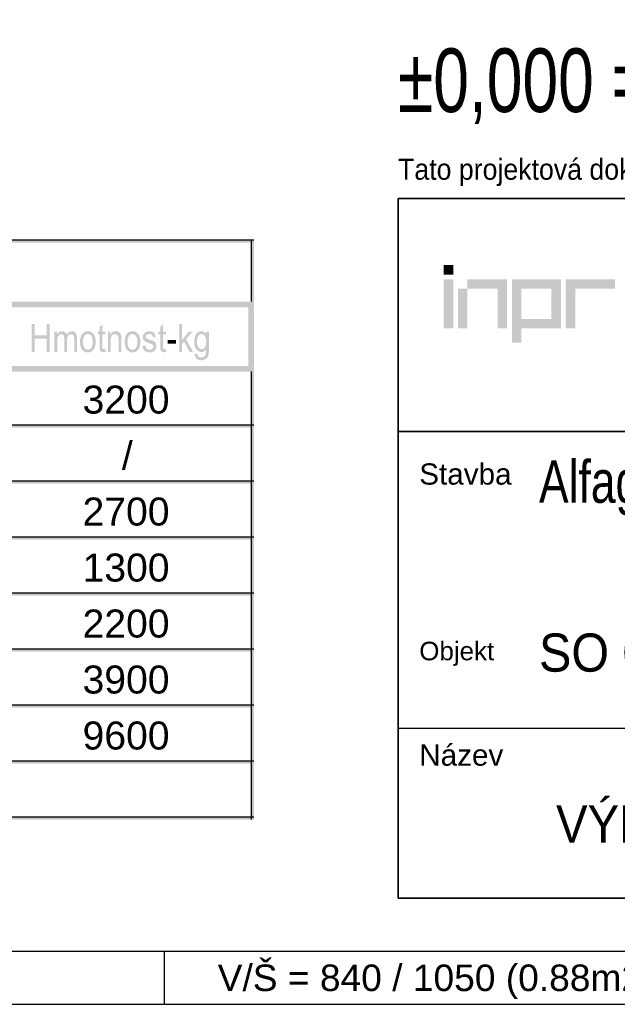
# Model space of a CAD drawing. Header units: millimetres. Extents: x 0 to 78750, y 0 to 63000.
# Tile 17 of 69: x 61975 to 66200, y 0 to 6964. Entities that reach past the tile are written whole.
import ezdxf
from ezdxf.enums import TextEntityAlignment as Align

# ---------------------------------------------------------------- set-up
doc = ezdxf.new("R2010")
doc.units = ezdxf.units.MM
doc.header["$LTSCALE"] = 1000
doc.layers.add('Standard', color=7, linetype='Continuous')
doc.layers.add('Text obecně', color=7, linetype='Continuous')
doc.layers.add('Stěna', color=7, linetype='Continuous', lineweight=35)
doc.styles.add('ARIAL', font='arial.ttf')
doc.styles.add('Bahnschrift SemiLight Condensed', font='txt')

msp = doc.modelspace()

# ---------------------------------------------------------------- hatches: boundary and pattern name
at = {"layer": 'Standard', "linetype": 'Continuous', "lineweight": 25, "true_color": 0x73a6d5, "transparency": 33554687}
msp.add_hatch(color=143, dxfattribs=at).paths.add_polyline_path([(65039.8, 5228.5), (64972.6, 5228.5), (64972.6, 5161.3), (65039.8, 5161.3)])
at = {"layer": 'Standard', "linetype": 'Continuous', "lineweight": 25, "transparency": 33554687}
for points in [[(65039.8, 5127.7), (64972.6, 5127.7), (64972.6, 4780.2), (65039.8, 4780.2)], [(65420.9, 5127.7), (65140.7, 5127.7), (65140.7, 5060.4), (65353.7, 5060.4), (65353.7, 4780.2), (65420.9, 4780.2)], [(66183.2, 5127.7), (65835.7, 5127.7), (65835.7, 4780.2), (65902.9, 4780.2), (65902.9, 5060.4), (66183.2, 5060.4)], [(65140.7, 5060.4), (65073.5, 5060.4), (65073.5, 4780.2), (65140.7, 4780.2)]]:
    msp.add_hatch(color=7, dxfattribs=at).paths.add_polyline_path(points)
h = msp.add_hatch(color=7, dxfattribs=at)
h.paths.add_polyline_path([(65802.1, 5127.7), (65454.6, 5127.7), (65454.6, 4679.3), (65521.8, 4679.3), (65521.8, 4780.2), (65802.1, 4780.2)])
h.paths.add_polyline_path([(65734.8, 5060.4), (65734.8, 4847.4), (65521.8, 4847.4), (65521.8, 5060.4)], flags=16)
at = {"layer": 'Stěna', "linetype": 'Continuous', "lineweight": -3, "true_color": 0xd4d4d4, "transparency": 33554687}
for points in [[(46526.7, 5405.5), (63631.5, 5405.5), (63631.5, 5385.7), (46526.7, 5385.7)], [(63611.6, 5405.5), (63631.5, 5405.5), (63631.5, 4969.9), (63611.6, 4969.9)]]:
    msp.add_hatch(color=254, dxfattribs=at).paths.add_polyline_path(points, flags=16)
at = {"layer": 'Stěna', "linetype": 'Continuous', "lineweight": -3, "transparency": 33554687}
for points in [[(63631.5, 4969.9), (63631.5, 4930.3), (46546.6, 4930.3), (46546.6, 4969.9)], [(63631.5, 4930.3), (63631.5, 4474.9), (63591.8, 4474.9), (63591.8, 4930.3)], [(62059.6, 4613.5), (62059.6, 4811.5), (62081, 4811.5), (62081, 4730.2), (62165.6, 4730.2), (62165.6, 4811.5), (62187, 4811.5), (62187, 4613.5), (62165.6, 4613.5), (62165.6, 4706.8), (62081, 4706.8), (62081, 4613.5)], [(62580.2, 4635.2), (62583, 4613.8), (62580.9, 4613.3), (62579, 4612.9), (62577, 4612.5), (62575.1, 4612.2), (62573.3, 4611.9), (62571.5, 4611.8), (62569.8, 4611.7), (62568.1, 4611.7), (62565.5, 4611.7), (62563.1, 4611.9), (62560.8, 4612.2), (62558.7, 4612.7), (62556.6, 4613.2), (62554.7, 4614), (62552.9, 4614.8), (62551.3, 4615.8), (62549.7, 4616.8), (62548.4, 4618), (62547, 4619.3), (62545.9, 4620.7), (62544.8, 4622.1), (62544, 4623.7), (62543.2, 4625.3), (62542.6, 4627.1), (62542.3, 4627.9), (62542, 4629.1), (62541.7, 4630.2), (62541.5, 4631.5), (62541.3, 4632.9), (62541.1, 4634.4), (62540.9, 4636), (62540.8, 4637.8), (62540.6, 4639.5), (62540.5, 4641.5), (62540.4, 4643.5), (62540.3, 4645.8), (62540.3, 4648), (62540.2, 4650.4), (62540.2, 4652.9), (62540.2, 4655.5), (62540.2, 4738), (62525.7, 4738), (62525.7, 4756.9), (62540.2, 4756.9), (62540.2, 4792.6), (62560.1, 4807.1), (62560.1, 4756.9), (62580.2, 4756.9), (62580.2, 4738), (62560.1, 4738), (62560.1, 4654.2), (62560.1, 4651.2), (62560.2, 4648.9), (62560.3, 4646.5), (62560.5, 4644.6), (62560.7, 4642.7), (62561.1, 4641.4), (62561.4, 4640), (62561.8, 4639.2), (62562.5, 4638), (62563.4, 4637), (62564.3, 4636.1), (62565.5, 4635.5), (62566.7, 4634.9), (62568.2, 4634.6), (62569.7, 4634.3), (62571.4, 4634.3), (62573.1, 4634.3), (62575.3, 4634.5), (62577.5, 4634.8)], [(63009.1, 4635.2), (63011.9, 4613.8), (63009.8, 4613.3), (63007.8, 4612.9), (63005.9, 4612.5), (63004, 4612.2), (63002.2, 4611.9), (63000.4, 4611.8), (62998.6, 4611.7), (62997, 4611.7), (62994.4, 4611.7), (62992, 4611.9), (62989.7, 4612.2), (62987.6, 4612.7), (62985.5, 4613.2), (62983.6, 4614), (62981.8, 4614.8), (62980.2, 4615.8), (62978.6, 4616.8), (62977.2, 4618), (62975.9, 4619.3), (62974.8, 4620.7), (62973.7, 4622.1), (62972.9, 4623.7), (62972, 4625.3), (62971.4, 4627.1), (62971.1, 4627.9), (62970.9, 4629.1), (62970.6, 4630.2), (62970.4, 4631.5), (62970.2, 4632.9), (62970, 4634.4), (62969.8, 4636), (62969.7, 4637.8), (62969.5, 4639.5), (62969.4, 4641.5), (62969.3, 4643.5), (62969.2, 4645.8), (62969.1, 4648), (62969.1, 4650.4), (62969.1, 4652.9), (62969.1, 4655.5), (62969.1, 4738), (62954.5, 4738), (62954.5, 4756.9), (62969.1, 4756.9), (62969.1, 4792.6), (62988.9, 4807.1), (62988.9, 4756.9), (63009.1, 4756.9), (63009.1, 4738), (62988.9, 4738), (62988.9, 4654.2), (62988.9, 4651.2), (62989, 4648.9), (62989.2, 4646.5), (62989.4, 4644.6), (62989.6, 4642.7), (62989.9, 4641.4), (62990.3, 4640), (62990.7, 4639.2), (62991.3, 4638), (62992.3, 4637), (62993.2, 4636.1), (62994.4, 4635.5), (62995.6, 4634.9), (62997.1, 4634.6), (62998.6, 4634.3), (63000.3, 4634.3), (63002, 4634.3), (63004.2, 4634.5), (63006.4, 4634.8)], [(63103.8, 4613.5), (63103.8, 4811.5), (63123.6, 4811.5), (63123.6, 4698.6), (63170.8, 4756.9), (63196.6, 4756.9), (63151.7, 4703.7), (63201.1, 4613.5), (63176.6, 4613.5), (63137.6, 4687), (63123.6, 4670.4), (63123.6, 4613.5)], [(62220.8, 4613.5), (62220.8, 4756.9), (62238.7, 4756.9), (62238.7, 4736.9), (62240.2, 4739.7), (62241.9, 4742.2), (62243.6, 4744.6), (62245.5, 4746.8), (62247.4, 4748.9), (62249.5, 4750.8), (62251.6, 4752.6), (62253.9, 4754.1), (62256.2, 4755.6), (62258.7, 4756.7), (62261.1, 4757.9), (62263.7, 4758.6), (62266.2, 4759.4), (62268.9, 4759.8), (62271.5, 4760.1), (62274.3, 4760.1), (62277.4, 4760.1), (62280.2, 4759.7), (62283.1, 4759.3), (62285.7, 4758.5), (62288.3, 4757.7), (62290.7, 4756.5), (62293.1, 4755.3), (62295.2, 4753.8), (62297.4, 4752.2), (62299.2, 4750.2), (62301.1, 4748.2), (62302.6, 4745.9), (62304.1, 4743.6), (62305.3, 4740.9), (62306.5, 4738.2), (62307.5, 4735.1), (62309.2, 4738.3), (62311.1, 4741), (62313, 4743.7), (62315, 4746.1), (62317.1, 4748.4), (62319.2, 4750.4), (62321.4, 4752.3), (62323.7, 4753.9), (62326, 4755.5), (62328.4, 4756.6), (62330.8, 4757.8), (62333.3, 4758.6), (62335.8, 4759.4), (62338.5, 4759.7), (62341.2, 4760.1), (62343.9, 4760.1), (62346.1, 4760.1), (62348.1, 4760), (62350.1, 4759.8), (62352, 4759.4), (62353.9, 4759.1), (62355.6, 4758.5), (62357.4, 4758), (62359.1, 4757.3), (62360.8, 4756.6), (62362.3, 4755.7), (62363.9, 4754.8), (62365.3, 4753.7), (62366.8, 4752.6), (62368.1, 4751.4), (62369.4, 4750.1), (62370.6, 4748.7), (62371.9, 4747.2), (62372.9, 4745.6), (62374, 4743.9), (62374.9, 4742.1), (62375.8, 4740.2), (62376.6, 4738.1), (62377.4, 4736), (62378, 4733.7), (62378.6, 4731.4), (62379, 4728.9), (62379.5, 4726.4), (62379.8, 4723.7), (62380.1, 4721), (62380.3, 4718), (62380.4, 4715.1), (62380.4, 4711.9), (62380.4, 4613.5), (62360.5, 4613.5), (62360.5, 4703.9), (62360.5, 4707.8), (62360.4, 4711.1), (62360.3, 4714.4), (62360, 4717.1), (62359.7, 4719.8), (62359.3, 4722), (62358.9, 4724.1), (62358.3, 4725.7), (62357.7, 4727.4), (62357, 4728.8), (62356.3, 4730.2), (62355.4, 4731.4), (62354.4, 4732.7), (62353.4, 4733.7), (62352.3, 4734.8), (62351, 4735.7), (62349.8, 4736.6), (62348.4, 4737.2), (62347.1, 4737.9), (62345.7, 4738.3), (62344.3, 4738.8), (62342.8, 4739), (62341.3, 4739.2), (62339.8, 4739.2), (62338.1, 4739.2), (62336.6, 4739), (62335.1, 4738.9), (62333.6, 4738.6), (62332.1, 4738.2), (62330.7, 4737.8), (62329.3, 4737.3), (62328, 4736.6), (62326.7, 4736), (62325.5, 4735.2), (62324.2, 4734.4), (62323.1, 4733.5), (62321.9, 4732.5), (62320.8, 4731.4), (62319.7, 4730.3), (62318.7, 4729), (62317.7, 4727.7), (62316.8, 4726.3), (62315.9, 4724.8), (62315.1, 4723.2), (62314.4, 4721.5), (62313.7, 4719.7), (62313.1, 4717.9), (62312.6, 4715.9), (62312.1, 4713.9), (62311.7, 4711.7), (62311.3, 4709.5), (62311.1, 4707.1), (62310.8, 4704.7), (62310.7, 4702.2), (62310.5, 4699.6), (62310.5, 4696.9), (62310.5, 4613.5), (62290.7, 4613.5), (62290.7, 4706.8), (62290.7, 4709), (62290.6, 4711.1), (62290.5, 4713.1), (62290.3, 4715), (62290.2, 4716.9), (62289.9, 4718.7), (62289.6, 4720.4), (62289.3, 4722), (62289, 4723.5), (62288.5, 4724.9), (62288.1, 4726.3), (62287.6, 4727.6), (62287.1, 4728.8), (62286.5, 4729.9), (62285.9, 4731), (62285.2, 4731.9), (62283.8, 4733.7), (62282.2, 4735.1), (62280.6, 4736.5), (62278.7, 4737.4), (62276.8, 4738.3), (62274.7, 4738.7), (62272.5, 4739.2), (62270.1, 4739.2), (62268.4, 4739.2), (62266.8, 4739), (62265.2, 4738.8), (62263.7, 4738.5), (62262.1, 4738.2), (62260.7, 4737.6), (62259.3, 4737.1), (62257.9, 4736.4), (62256.6, 4735.8), (62255.3, 4734.9), (62254.1, 4734), (62252.9, 4733), (62251.7, 4732), (62250.6, 4730.8), (62249.6, 4729.6), (62248.6, 4728.2), (62247.6, 4726.8), (62246.7, 4725.1), (62245.9, 4723.5), (62245.1, 4721.5), (62244.4, 4719.6), (62243.8, 4717.4), (62243.1, 4715.1), (62242.6, 4712.6), (62242.1, 4710.1), (62241.8, 4707.3), (62241.4, 4704.5), (62241.2, 4701.4), (62240.9, 4698.4), (62240.8, 4695), (62240.7, 4691.6), (62240.7, 4688), (62240.7, 4613.5)], [(62598.9, 4613.5), (62598.9, 4756.9), (62616.9, 4756.9), (62616.9, 4736.6), (62618.6, 4739.6), (62620.4, 4742.2), (62622.2, 4744.7), (62624.1, 4747), (62626.1, 4749.2), (62628.3, 4751), (62630.4, 4752.8), (62632.8, 4754.3), (62635.1, 4755.8), (62637.6, 4756.9), (62640.2, 4757.9), (62642.8, 4758.7), (62645.5, 4759.4), (62648.4, 4759.8), (62651.3, 4760.1), (62654.3, 4760.1), (62656.6, 4760.1), (62658.9, 4759.9), (62661.2, 4759.7), (62663.4, 4759.2), (62665.6, 4758.7), (62667.6, 4758.1), (62669.7, 4757.4), (62671.7, 4756.4), (62673.8, 4755.5), (62675.6, 4754.4), (62677.4, 4753.4), (62679, 4752.1), (62680.6, 4750.9), (62682, 4749.6), (62683.5, 4748.2), (62684.7, 4746.7), (62685.9, 4745.2), (62687, 4743.5), (62688.1, 4741.8), (62689, 4739.8), (62689.9, 4737.9), (62690.7, 4735.7), (62691.4, 4733.5), (62692, 4731.1), (62692.3, 4729.9), (62692.6, 4728.6), (62692.9, 4727.2), (62693.1, 4725.7), (62693.3, 4724.2), (62693.5, 4722.5), (62693.7, 4720.8), (62693.9, 4719), (62694, 4717.1), (62694.1, 4715.1), (62694.2, 4713.1), (62694.3, 4711), (62694.4, 4708.8), (62694.4, 4706.5), (62694.5, 4704.2), (62694.5, 4701.7), (62694.5, 4613.5), (62674.6, 4613.5), (62674.6, 4700.8), (62674.6, 4704.8), (62674.4, 4708.2), (62674.2, 4711.6), (62673.9, 4714.5), (62673.6, 4717.4), (62673.1, 4719.7), (62672.6, 4722.1), (62671.9, 4723.9), (62671.2, 4725.7), (62670.3, 4727.4), (62669.5, 4729), (62668.4, 4730.4), (62667.4, 4731.8), (62666.1, 4733), (62664.9, 4734.2), (62663.4, 4735.2), (62662, 4736.2), (62660.4, 4737), (62658.9, 4737.7), (62657.2, 4738.2), (62655.6, 4738.7), (62653.8, 4738.9), (62652, 4739.2), (62650.1, 4739.2), (62648.3, 4739.2), (62646.6, 4739), (62644.9, 4738.9), (62643.3, 4738.5), (62641.7, 4738.2), (62640.2, 4737.7), (62638.7, 4737.2), (62637.3, 4736.5), (62635.8, 4735.9), (62634.5, 4735), (62633.2, 4734.2), (62631.9, 4733.2), (62630.7, 4732.2), (62629.5, 4731), (62628.4, 4729.8), (62627.3, 4728.5), (62626.2, 4727.2), (62625.3, 4725.6), (62624.4, 4724), (62623.6, 4722.2), (62622.8, 4720.4), (62622.1, 4718.4), (62621.4, 4716.3), (62620.9, 4714), (62620.4, 4711.7), (62620, 4709.2), (62619.6, 4706.7), (62619.3, 4703.9), (62619, 4701.1), (62618.9, 4698.1), (62618.8, 4695.1), (62618.8, 4691.9), (62618.8, 4613.5)], [(62843.5, 4656.3), (62863.4, 4660.1), (62863.6, 4658.2), (62863.9, 4656.5), (62864.3, 4654.7), (62864.7, 4653), (62865.1, 4651.4), (62865.6, 4649.9), (62866.1, 4648.3), (62866.7, 4646.9), (62867.3, 4645.5), (62868, 4644.2), (62868.7, 4642.9), (62869.4, 4641.8), (62870.2, 4640.6), (62871.1, 4639.5), (62872, 4638.5), (62873, 4637.6), (62874.9, 4635.7), (62877.2, 4634.3), (62879.5, 4632.9), (62882.1, 4632), (62884.6, 4631.1), (62887.6, 4630.6), (62890.5, 4630.2), (62893.7, 4630.2), (62896.9, 4630.2), (62899.8, 4630.6), (62902.7, 4631), (62905.2, 4631.8), (62907.7, 4632.6), (62909.8, 4633.8), (62911.9, 4635), (62913.7, 4636.6), (62915.4, 4638.2), (62916.8, 4640), (62918.1, 4641.8), (62919, 4643.9), (62919.9, 4645.9), (62920.3, 4648.1), (62920.7, 4650.4), (62920.7, 4652.9), (62920.7, 4655), (62920.4, 4656.9), (62920, 4658.8), (62919.2, 4660.4), (62918.5, 4662.1), (62917.3, 4663.5), (62916.2, 4664.9), (62914.7, 4666.1), (62914.2, 4666.5), (62913.5, 4666.9), (62912.8, 4667.3), (62911.9, 4667.8), (62911, 4668.3), (62909.9, 4668.7), (62908.8, 4669.2), (62907.5, 4669.7), (62906.3, 4670.2), (62904.8, 4670.8), (62903.4, 4671.3), (62901.7, 4671.9), (62900.1, 4672.4), (62898.3, 4673), (62896.4, 4673.6), (62894.4, 4674.2), (62891.5, 4675.1), (62888.9, 4675.9), (62886.2, 4676.8), (62883.8, 4677.6), (62881.4, 4678.5), (62879.2, 4679.3), (62877, 4680), (62875.1, 4680.8), (62873.1, 4681.6), (62871.4, 4682.3), (62869.7, 4683), (62868.3, 4683.7), (62866.8, 4684.4), (62865.6, 4685.1), (62864.4, 4685.7), (62863.4, 4686.3), (62861.4, 4687.6), (62859.7, 4689.1), (62857.9, 4690.5), (62856.4, 4692.2), (62854.9, 4693.9), (62853.6, 4695.7), (62852.3, 4697.6), (62851.2, 4699.7), (62850.1, 4701.8), (62849.3, 4704.1), (62848.5, 4706.3), (62848, 4708.7), (62847.4, 4711.1), (62847.2, 4713.6), (62846.9, 4716.1), (62846.9, 4718.8), (62846.9, 4721.1), (62847.1, 4723.3), (62847.3, 4725.5), (62847.6, 4727.5), (62848, 4729.6), (62848.6, 4731.6), (62849.1, 4733.6), (62849.8, 4735.4), (62850.6, 4737.3), (62851.5, 4739.1), (62852.4, 4740.8), (62853.5, 4742.5), (62854.6, 4744.1), (62855.9, 4745.7), (62857.2, 4747.2), (62858.7, 4748.6), (62860.1, 4750.1), (62861.7, 4751.3), (62863.4, 4752.6), (62865.1, 4753.7), (62866.9, 4754.8), (62868.8, 4755.6), (62870.6, 4756.5), (62872.7, 4757.3), (62874.7, 4758), (62876.9, 4758.5), (62879.1, 4759.1), (62881.4, 4759.4), (62883.7, 4759.8), (62886.2, 4760), (62888.6, 4760.1), (62891.2, 4760.1), (62894.5, 4760.1), (62897.6, 4759.8), (62900.7, 4759.5), (62903.6, 4759), (62906.4, 4758.4), (62909.1, 4757.5), (62911.8, 4756.6), (62914.3, 4755.4), (62916.8, 4754.2), (62919, 4752.9), (62921.2, 4751.5), (62923.1, 4749.9), (62925, 4748.3), (62926.6, 4746.5), (62928.2, 4744.7), (62929.5, 4742.7), (62930.8, 4740.7), (62931.9, 4738.3), (62933, 4735.9), (62934, 4733.1), (62934.9, 4730.2), (62935.6, 4726.9), (62936.3, 4723.6), (62936.8, 4719.9), (62917.4, 4716.7), (62917, 4719.6), (62916.4, 4722.2), (62915.7, 4724.8), (62914.8, 4727), (62913.8, 4729.1), (62912.5, 4731), (62911.2, 4732.8), (62909.6, 4734.3), (62908, 4735.7), (62906.1, 4736.8), (62904.2, 4737.9), (62902, 4738.7), (62899.7, 4739.4), (62897.2, 4739.7), (62894.6, 4740.1), (62891.8, 4740.1), (62888.5, 4740.1), (62885.7, 4739.8), (62882.8, 4739.5), (62880.4, 4738.8), (62878, 4738.2), (62876, 4737.2), (62874, 4736.2), (62872.4, 4734.9), (62870.8, 4733.6), (62869.6, 4732.2), (62868.4, 4730.7), (62867.6, 4729), (62866.8, 4727.4), (62866.4, 4725.5), (62866, 4723.7), (62866, 4721.6), (62866, 4719.7), (62866.4, 4717.9), (62866.8, 4716.1), (62867.5, 4714.5), (62868.3, 4713), (62869.4, 4711.6), (62870.6, 4710.3), (62872.1, 4709.1), (62872.6, 4708.8), (62873.2, 4708.4), (62873.9, 4708), (62874.8, 4707.6), (62875.7, 4707.1), (62876.9, 4706.6), (62878, 4706.1), (62879.4, 4705.6), (62880.7, 4705.1), (62882.3, 4704.5), (62883.9, 4703.9), (62885.7, 4703.3), (62887.5, 4702.6), (62889.5, 4701.9), (62891.5, 4701.2), (62893.8, 4700.5), (62896.9, 4699.5), (62899.7, 4698.6), (62902.5, 4697.7), (62905.1, 4696.8), (62907.6, 4695.9), (62909.9, 4695.1), (62912.2, 4694.3), (62914.2, 4693.5), (62916.2, 4692.7), (62917.9, 4692), (62919.7, 4691.3), (62921.1, 4690.6), (62922.6, 4689.9), (62923.8, 4689.3), (62924.9, 4688.7), (62925.9, 4688.1), (62927.7, 4686.9), (62929.3, 4685.5), (62930.9, 4684.1), (62932.3, 4682.6), (62933.8, 4681), (62935, 4679.2), (62936.2, 4677.4), (62937.2, 4675.3), (62938.2, 4673.3), (62939, 4671.1), (62939.7, 4668.9), (62940.2, 4666.5), (62940.7, 4664.1), (62941, 4661.5), (62941.2, 4659), (62941.2, 4656.2), (62941.2, 4653.6), (62941, 4651.2), (62940.8, 4648.7), (62940.4, 4646.4), (62940, 4644.1), (62939.4, 4641.9), (62938.8, 4639.6), (62938, 4637.6), (62937.2, 4635.5), (62936.1, 4633.5), (62935.1, 4631.6), (62933.9, 4629.7), (62932.7, 4627.9), (62931.3, 4626.2), (62929.8, 4624.5), (62928.2, 4622.9), (62926.6, 4621.3), (62924.8, 4619.9), (62923, 4618.5), (62921.1, 4617.3), (62919.1, 4616.1), (62917.1, 4615.1), (62915, 4614.1), (62912.8, 4613.3), (62910.5, 4612.5), (62908.2, 4611.9), (62905.8, 4611.3), (62903.3, 4610.9), (62900.8, 4610.5), (62898.1, 4610.3), (62895.4, 4610.2), (62892.6, 4610.2), (62889.9, 4610.2), (62887.4, 4610.3), (62884.9, 4610.5), (62882.6, 4610.9), (62880.2, 4611.2), (62878, 4611.8), (62875.7, 4612.3), (62873.7, 4613), (62871.6, 4613.8), (62869.6, 4614.7), (62867.7, 4615.6), (62865.9, 4616.6), (62864.1, 4617.7), (62862.4, 4619), (62860.7, 4620.2), (62859.2, 4621.7), (62857.6, 4623.1), (62856.2, 4624.8), (62854.9, 4626.4), (62853.6, 4628.2), (62852.3, 4630), (62851.2, 4632), (62850.1, 4634), (62849.1, 4636.1), (62848.2, 4638.3), (62847.3, 4640.6), (62846.5, 4643), (62845.8, 4645.5), (62845.1, 4648), (62844.5, 4650.7), (62844, 4653.4)], [(63020.3, 4673), (63020.3, 4697.5), (63081.4, 4697.5), (63081.4, 4673)], [(63631.5, 4514.5), (63631.5, 4474.9), (46546.6, 4474.9), (46546.6, 4514.5)], [(63631.5, 4474.9), (63631.5, 1306.9), (63611.6, 1306.9), (63611.6, 4474.9)], [(63631.5, 4098.7), (63631.5, 4078.9), (46546.6, 4078.9), (46546.6, 4098.7)], [(63631.5, 3702.7), (63631.5, 3682.9), (46546.6, 3682.9), (46546.6, 3702.7)], [(63631.5, 3306.7), (63631.5, 3286.9), (46546.6, 3286.9), (46546.6, 3306.7)], [(63631.5, 2910.7), (63631.5, 2890.9), (46546.6, 2890.9), (46546.6, 2910.7)], [(63631.5, 2514.7), (63631.5, 2494.9), (46546.6, 2494.9), (46546.6, 2514.7)], [(63631.5, 2118.7), (63631.5, 2098.9), (46546.6, 2098.9), (46546.6, 2118.7)], [(63631.5, 1722.7), (63631.5, 1702.9), (46546.6, 1702.9), (46546.6, 1722.7)], [(63631.5, 1326.7), (63631.5, 1306.9), (46546.6, 1306.9), (46546.6, 1326.7)]]:
    msp.add_hatch(color=7, dxfattribs=at).paths.add_polyline_path(points, flags=16)
h = msp.add_hatch(color=7, dxfattribs=at)
h.paths.add_polyline_path([(62402.1, 4685.1), (62402.1, 4689.8), (62402.4, 4694.2), (62402.6, 4698.5), (62403.1, 4702.6), (62403.6, 4706.7), (62404.3, 4710.5), (62405.1, 4714.2), (62406, 4717.7), (62407, 4721.3), (62408.2, 4724.5), (62409.4, 4727.7), (62410.9, 4730.6), (62412.4, 4733.6), (62414.1, 4736.2), (62415.8, 4738.9), (62417.7, 4741.2), (62419.7, 4743.6), (62421.8, 4745.7), (62423.8, 4747.7), (62426.1, 4749.5), (62428.3, 4751.3), (62430.6, 4752.7), (62432.9, 4754.2), (62435.4, 4755.4), (62437.9, 4756.6), (62440.5, 4757.5), (62443.1, 4758.4), (62445.8, 4759), (62448.5, 4759.5), (62451.4, 4759.8), (62454.3, 4760.1), (62457.2, 4760.1), (62460.2, 4760.1), (62463, 4759.8), (62465.8, 4759.5), (62468.5, 4759), (62471.2, 4758.4), (62473.8, 4757.5), (62476.4, 4756.6), (62478.8, 4755.4), (62481.3, 4754.2), (62483.6, 4752.7), (62486, 4751.3), (62488.2, 4749.5), (62490.4, 4747.7), (62492.5, 4745.7), (62494.6, 4743.6), (62496.6, 4741.2), (62498.5, 4738.9), (62500.3, 4736.2), (62502, 4733.6), (62503.5, 4730.7), (62505, 4727.8), (62506.2, 4724.7), (62507.4, 4721.5), (62508.4, 4718.1), (62509.4, 4714.7), (62510.1, 4711), (62510.9, 4707.4), (62511.4, 4703.4), (62511.9, 4699.5), (62512.1, 4695.3), (62512.4, 4691.1), (62512.4, 4686.6), (62512.4, 4681.8), (62512.1, 4677.3), (62511.9, 4672.8), (62511.4, 4668.5), (62510.9, 4664.3), (62510.2, 4660.4), (62509.5, 4656.5), (62508.5, 4652.9), (62507.5, 4649.3), (62506.3, 4646), (62505.1, 4642.7), (62503.6, 4639.8), (62502.2, 4636.8), (62500.5, 4634.1), (62498.8, 4631.4), (62496.8, 4629.1), (62494.9, 4626.7), (62492.8, 4624.6), (62490.7, 4622.6), (62488.5, 4620.8), (62486.3, 4619), (62484, 4617.5), (62481.6, 4616.1), (62479.2, 4614.9), (62476.7, 4613.7), (62474.1, 4612.8), (62471.5, 4611.9), (62468.7, 4611.3), (62466, 4610.7), (62463.1, 4610.4), (62460.3, 4610.2), (62457.2, 4610.2), (62454.3, 4610.2), (62451.5, 4610.4), (62448.6, 4610.7), (62445.9, 4611.3), (62443.2, 4611.9), (62440.6, 4612.8), (62438, 4613.7), (62435.6, 4614.9), (62433.1, 4616.1), (62430.8, 4617.6), (62428.4, 4619.1), (62426.2, 4620.8), (62424, 4622.6), (62421.9, 4624.7), (62419.8, 4626.8), (62417.9, 4629.1), (62415.9, 4631.5), (62414.2, 4634.2), (62412.5, 4636.8), (62411, 4639.8), (62409.5, 4642.7), (62408.3, 4645.9), (62407, 4649.1), (62406.1, 4652.6), (62405.1, 4656.1), (62404.3, 4659.9), (62403.6, 4663.7), (62403.1, 4667.8), (62402.6, 4671.8), (62402.4, 4676.2), (62402.1, 4680.5)], flags=16)
h.paths.add_polyline_path([(62422.6, 4685.2), (62422.6, 4681.7), (62422.8, 4678.5), (62422.9, 4675.2), (62423.2, 4672.2), (62423.6, 4669.1), (62424, 4666.3), (62424.5, 4663.5), (62425.1, 4660.9), (62425.8, 4658.3), (62426.6, 4656), (62427.4, 4653.6), (62428.3, 4651.5), (62429.2, 4649.3), (62430.4, 4647.4), (62431.5, 4645.5), (62432.7, 4643.8), (62434, 4642.1), (62435.3, 4640.6), (62436.7, 4639.1), (62438.1, 4637.8), (62439.5, 4636.6), (62441, 4635.5), (62442.5, 4634.4), (62444, 4633.6), (62445.6, 4632.7), (62447.2, 4632.1), (62448.9, 4631.5), (62450.6, 4631), (62452.3, 4630.6), (62454.1, 4630.4), (62455.9, 4630.2), (62457.8, 4630.2), (62459.5, 4630.2), (62461.2, 4630.4), (62462.9, 4630.6), (62464.5, 4631), (62466.2, 4631.5), (62467.7, 4632.1), (62469.3, 4632.8), (62470.8, 4633.6), (62472.3, 4634.5), (62473.7, 4635.5), (62475.2, 4636.6), (62476.6, 4637.9), (62477.9, 4639.2), (62479.3, 4640.7), (62480.6, 4642.2), (62481.8, 4643.9), (62483.1, 4645.6), (62484.2, 4647.6), (62485.3, 4649.5), (62486.2, 4651.6), (62487.2, 4653.8), (62488, 4656.1), (62488.7, 4658.5), (62489.4, 4661.1), (62490, 4663.7), (62490.5, 4666.5), (62490.9, 4669.3), (62491.2, 4672.3), (62491.6, 4675.3), (62491.7, 4678.5), (62491.9, 4681.8), (62491.9, 4685.2), (62491.9, 4688.7), (62491.7, 4691.9), (62491.6, 4695.2), (62491.2, 4698.2), (62490.9, 4701.2), (62490.5, 4704), (62490, 4706.8), (62489.3, 4709.4), (62488.7, 4712), (62487.9, 4714.3), (62487.1, 4716.7), (62486.2, 4718.8), (62485.2, 4721), (62484.1, 4722.9), (62483, 4724.8), (62481.8, 4726.5), (62480.5, 4728.2), (62479.2, 4729.7), (62477.8, 4731.2), (62476.4, 4732.5), (62475, 4733.7), (62473.5, 4734.8), (62472, 4735.9), (62470.4, 4736.7), (62468.9, 4737.6), (62467.2, 4738.2), (62465.6, 4738.8), (62463.9, 4739.3), (62462.2, 4739.7), (62460.4, 4739.9), (62458.6, 4740.1), (62456.7, 4740.1), (62454.9, 4740.1), (62453.2, 4739.9), (62451.5, 4739.7), (62449.9, 4739.3), (62448.3, 4738.8), (62446.7, 4738.2), (62445.1, 4737.6), (62443.6, 4736.7), (62442.1, 4735.8), (62440.7, 4734.8), (62439.2, 4733.7), (62437.8, 4732.4), (62436.5, 4731.1), (62435.1, 4729.7), (62433.8, 4728.2), (62432.6, 4726.5), (62431.3, 4724.7), (62430.2, 4722.8), (62429.2, 4720.9), (62428.2, 4718.8), (62427.3, 4716.6), (62426.5, 4714.3), (62425.7, 4711.9), (62425.1, 4709.3), (62424.5, 4706.7), (62424, 4703.9), (62423.5, 4701.1), (62423.2, 4698.1), (62422.9, 4695.1), (62422.8, 4691.9), (62422.6, 4688.7)])
h = msp.add_hatch(color=7, dxfattribs=at)
h.paths.add_polyline_path([(62717.6, 4685.1), (62717.6, 4689.8), (62717.8, 4694.2), (62718, 4698.5), (62718.5, 4702.6), (62719, 4706.7), (62719.7, 4710.5), (62720.5, 4714.2), (62721.4, 4717.7), (62722.4, 4721.3), (62723.6, 4724.5), (62724.9, 4727.7), (62726.3, 4730.6), (62727.8, 4733.6), (62729.5, 4736.2), (62731.2, 4738.9), (62733.2, 4741.2), (62735.1, 4743.6), (62737.2, 4745.7), (62739.3, 4747.7), (62741.5, 4749.5), (62743.7, 4751.3), (62746, 4752.7), (62748.4, 4754.2), (62750.8, 4755.4), (62753.3, 4756.6), (62755.9, 4757.5), (62758.5, 4758.4), (62761.2, 4759), (62764, 4759.5), (62766.8, 4759.8), (62769.7, 4760.1), (62772.7, 4760.1), (62775.6, 4760.1), (62778.4, 4759.8), (62781.2, 4759.5), (62783.9, 4759), (62786.6, 4758.4), (62789.2, 4757.5), (62791.8, 4756.6), (62794.2, 4755.4), (62796.7, 4754.2), (62799, 4752.7), (62801.4, 4751.3), (62803.6, 4749.5), (62805.8, 4747.7), (62807.9, 4745.7), (62810, 4743.6), (62812, 4741.2), (62814, 4738.9), (62815.7, 4736.2), (62817.4, 4733.6), (62818.9, 4730.7), (62820.4, 4727.8), (62821.6, 4724.7), (62822.8, 4721.5), (62823.8, 4718.1), (62824.8, 4714.7), (62825.6, 4711), (62826.3, 4707.4), (62826.8, 4703.4), (62827.3, 4699.5), (62827.5, 4695.3), (62827.8, 4691.1), (62827.8, 4686.6), (62827.8, 4681.8), (62827.5, 4677.3), (62827.3, 4672.8), (62826.8, 4668.5), (62826.3, 4664.3), (62825.6, 4660.4), (62824.9, 4656.5), (62823.9, 4652.9), (62822.9, 4649.3), (62821.7, 4646), (62820.5, 4642.7), (62819.1, 4639.8), (62817.6, 4636.8), (62815.9, 4634.1), (62814.2, 4631.4), (62812.2, 4629.1), (62810.3, 4626.7), (62808.2, 4624.6), (62806.2, 4622.6), (62803.9, 4620.8), (62801.7, 4619), (62799.4, 4617.5), (62797.1, 4616.1), (62794.6, 4614.9), (62792.1, 4613.7), (62789.5, 4612.8), (62786.9, 4611.9), (62784.2, 4611.3), (62781.4, 4610.7), (62778.5, 4610.4), (62775.7, 4610.2), (62772.7, 4610.2), (62769.7, 4610.2), (62766.9, 4610.4), (62764, 4610.7), (62761.3, 4611.3), (62758.6, 4611.9), (62756, 4612.8), (62753.5, 4613.7), (62751, 4614.9), (62748.5, 4616.1), (62746.2, 4617.6), (62743.9, 4619.1), (62741.7, 4620.8), (62739.4, 4622.6), (62737.3, 4624.7), (62735.3, 4626.8), (62733.3, 4629.1), (62731.3, 4631.5), (62729.6, 4634.2), (62727.9, 4636.8), (62726.4, 4639.8), (62724.9, 4642.7), (62723.7, 4645.9), (62722.5, 4649.1), (62721.5, 4652.6), (62720.5, 4656.1), (62719.8, 4659.9), (62719, 4663.7), (62718.5, 4667.8), (62718, 4671.8), (62717.8, 4676.2), (62717.6, 4680.5)], flags=16)
h.paths.add_polyline_path([(62738, 4685.2), (62738, 4681.7), (62738.2, 4678.5), (62738.4, 4675.2), (62738.7, 4672.2), (62739, 4669.1), (62739.5, 4666.3), (62739.9, 4663.5), (62740.6, 4660.9), (62741.2, 4658.3), (62742, 4656), (62742.8, 4653.6), (62743.7, 4651.5), (62744.7, 4649.3), (62745.8, 4647.4), (62746.9, 4645.5), (62748.1, 4643.8), (62749.4, 4642.1), (62750.7, 4640.6), (62752.1, 4639.1), (62753.5, 4637.8), (62754.9, 4636.6), (62756.4, 4635.5), (62757.9, 4634.4), (62759.5, 4633.6), (62761, 4632.7), (62762.7, 4632.1), (62764.3, 4631.5), (62766, 4631), (62767.7, 4630.6), (62769.5, 4630.4), (62771.3, 4630.2), (62773.2, 4630.2), (62775, 4630.2), (62776.7, 4630.4), (62778.3, 4630.6), (62780, 4631), (62781.6, 4631.5), (62783.2, 4632.1), (62784.7, 4632.8), (62786.2, 4633.6), (62787.7, 4634.5), (62789.2, 4635.5), (62790.6, 4636.6), (62792, 4637.9), (62793.4, 4639.2), (62794.7, 4640.7), (62796, 4642.2), (62797.3, 4643.9), (62798.5, 4645.6), (62799.6, 4647.6), (62800.7, 4649.5), (62801.7, 4651.6), (62802.6, 4653.8), (62803.4, 4656.1), (62804.2, 4658.5), (62804.8, 4661.1), (62805.4, 4663.7), (62805.9, 4666.5), (62806.4, 4669.3), (62806.7, 4672.3), (62807, 4675.3), (62807.1, 4678.5), (62807.3, 4681.8), (62807.3, 4685.2), (62807.3, 4688.7), (62807.1, 4691.9), (62807, 4695.2), (62806.7, 4698.2), (62806.4, 4701.2), (62805.9, 4704), (62805.4, 4706.8), (62804.8, 4709.4), (62804.1, 4712), (62803.3, 4714.3), (62802.6, 4716.7), (62801.6, 4718.8), (62800.7, 4721), (62799.6, 4722.9), (62798.5, 4724.8), (62797.2, 4726.5), (62795.9, 4728.2), (62794.6, 4729.7), (62793.3, 4731.2), (62791.8, 4732.5), (62790.4, 4733.7), (62788.9, 4734.8), (62787.4, 4735.9), (62785.9, 4736.7), (62784.3, 4737.6), (62782.7, 4738.2), (62781, 4738.8), (62779.3, 4739.3), (62777.6, 4739.7), (62775.8, 4739.9), (62774, 4740.1), (62772.1, 4740.1), (62770.4, 4740.1), (62768.7, 4739.9), (62767, 4739.7), (62765.3, 4739.3), (62763.7, 4738.8), (62762.1, 4738.2), (62760.5, 4737.6), (62759, 4736.7), (62757.5, 4735.8), (62756.1, 4734.8), (62754.6, 4733.7), (62753.3, 4732.4), (62751.9, 4731.1), (62750.6, 4729.7), (62749.3, 4728.2), (62748, 4726.5), (62746.8, 4724.7), (62745.7, 4722.8), (62744.6, 4720.9), (62743.6, 4718.8), (62742.7, 4716.6), (62741.9, 4714.3), (62741.2, 4711.9), (62740.5, 4709.3), (62739.9, 4706.7), (62739.4, 4703.9), (62739, 4701.1), (62738.7, 4698.1), (62738.3, 4695.1), (62738.2, 4691.9), (62738, 4688.7)])
h = msp.add_hatch(color=7, dxfattribs=at)
h.paths.add_polyline_path([(63212.9, 4601.6), (63232.3, 4598.1), (63232.7, 4595.2), (63233.4, 4592.7), (63234, 4590.2), (63235, 4588), (63236.1, 4585.9), (63237.4, 4584.1), (63238.8, 4582.3), (63240.4, 4580.9), (63242.1, 4579.5), (63244.1, 4578.5), (63246.2, 4577.4), (63248.5, 4576.7), (63250.9, 4576), (63253.5, 4575.6), (63256.2, 4575.3), (63259.2, 4575.3), (63262.5, 4575.3), (63265.4, 4575.7), (63268.4, 4576.1), (63271, 4576.9), (63273.6, 4577.6), (63275.9, 4578.8), (63278.1, 4580), (63280.1, 4581.6), (63282, 4583.1), (63283.7, 4585.1), (63285.3, 4587.1), (63286.6, 4589.4), (63287.9, 4591.7), (63289, 4594.5), (63290, 4597.2), (63290.7, 4600.3), (63290.9, 4601.2), (63291.1, 4602.5), (63291.3, 4603.7), (63291.4, 4605.1), (63291.6, 4606.6), (63291.7, 4608.3), (63291.9, 4610.1), (63292, 4612.1), (63292.1, 4614), (63292.2, 4616.3), (63292.3, 4618.6), (63292.3, 4621.1), (63292.4, 4623.6), (63292.4, 4626.4), (63292.4, 4629.2), (63292.4, 4632.2), (63290.8, 4629.9), (63289.1, 4627.8), (63287.4, 4625.8), (63285.5, 4624.1), (63283.7, 4622.3), (63281.8, 4620.9), (63279.9, 4619.4), (63277.8, 4618.2), (63275.8, 4617), (63273.7, 4616.2), (63271.5, 4615.3), (63269.3, 4614.7), (63267.1, 4614.1), (63264.7, 4613.8), (63262.3, 4613.5), (63259.9, 4613.5), (63257.2, 4613.5), (63254.7, 4613.8), (63252.2, 4614.1), (63249.8, 4614.6), (63247.4, 4615.2), (63245.1, 4616), (63242.8, 4616.9), (63240.6, 4618), (63238.4, 4619.1), (63236.3, 4620.5), (63234.3, 4621.9), (63232.3, 4623.5), (63230.3, 4625.2), (63228.5, 4627.2), (63226.6, 4629.1), (63224.9, 4631.3), (63222.9, 4633.9), (63221.2, 4636.7), (63219.4, 4639.5), (63217.9, 4642.5), (63216.4, 4645.5), (63215.2, 4648.7), (63213.9, 4651.9), (63212.9, 4655.3), (63211.9, 4658.8), (63211.2, 4662.4), (63210.5, 4666.1), (63209.9, 4669.9), (63209.4, 4673.8), (63209.2, 4677.9), (63209, 4682), (63209, 4686.3), (63209, 4692.1), (63209.4, 4697.5), (63209.8, 4702.9), (63210.7, 4707.9), (63211.6, 4713), (63212.9, 4717.7), (63214.2, 4722.3), (63216, 4726.7), (63216.9, 4728.8), (63217.8, 4730.8), (63218.7, 4732.8), (63219.8, 4734.7), (63220.8, 4736.6), (63221.9, 4738.3), (63222.9, 4740.1), (63224.1, 4741.6), (63225.2, 4743.2), (63226.5, 4744.7), (63227.7, 4746.1), (63229, 4747.4), (63230.3, 4748.7), (63231.6, 4749.9), (63233, 4751), (63234.4, 4752), (63237.2, 4754.1), (63240.3, 4755.6), (63243.3, 4757.1), (63246.5, 4758.1), (63249.7, 4759.1), (63253.1, 4759.6), (63256.4, 4760.1), (63260, 4760.1), (63262.6, 4760.1), (63265.1, 4759.8), (63267.5, 4759.5), (63269.9, 4758.9), (63272.3, 4758.2), (63274.5, 4757.3), (63276.8, 4756.3), (63278.9, 4755), (63281.1, 4753.8), (63283.1, 4752.2), (63285.1, 4750.6), (63287, 4748.6), (63288.9, 4746.7), (63290.7, 4744.5), (63292.5, 4742.3), (63294.1, 4739.7), (63294.1, 4756.9), (63312.6, 4756.9), (63312.6, 4632.9), (63312.6, 4628.8), (63312.5, 4625), (63312.4, 4621.1), (63312.3, 4617.6), (63312.1, 4614), (63311.9, 4610.8), (63311.6, 4607.5), (63311.3, 4604.6), (63310.9, 4601.6), (63310.5, 4599), (63310.1, 4596.3), (63309.6, 4594), (63309.1, 4591.6), (63308.5, 4589.5), (63307.9, 4587.5), (63307.2, 4585.7), (63305.9, 4582.2), (63304.1, 4579), (63302.3, 4575.9), (63300.1, 4573.1), (63297.9, 4570.3), (63295.2, 4567.9), (63292.6, 4565.5), (63289.5, 4563.4), (63286.4, 4561.4), (63283.1, 4559.9), (63279.7, 4558.3), (63276, 4557.3), (63272.3, 4556.3), (63268.3, 4555.8), (63264.3, 4555.3), (63259.9, 4555.3), (63257.1, 4555.3), (63254.4, 4555.4), (63251.7, 4555.6), (63249.2, 4556), (63246.7, 4556.4), (63244.3, 4557), (63241.9, 4557.6), (63239.7, 4558.3), (63237.5, 4559.1), (63235.5, 4560.1), (63233.5, 4561), (63231.6, 4562.2), (63229.8, 4563.3), (63228.1, 4564.7), (63226.4, 4566), (63224.8, 4567.6), (63223.3, 4569.1), (63221.9, 4570.8), (63220.6, 4572.5), (63219.5, 4574.3), (63218.3, 4576.1), (63217.4, 4578.1), (63216.4, 4580.1), (63215.7, 4582.2), (63215, 4584.3), (63214.4, 4586.6), (63213.9, 4588.9), (63213.5, 4591.3), (63213.2, 4593.7), (63213, 4596.3), (63212.9, 4598.9)], flags=16)
h.paths.add_polyline_path([(63229.4, 4687.8), (63229.4, 4684.2), (63229.6, 4680.9), (63229.7, 4677.7), (63230, 4674.6), (63230.3, 4671.5), (63230.8, 4668.7), (63231.2, 4665.9), (63231.8, 4663.3), (63232.4, 4660.8), (63233.1, 4658.4), (63233.8, 4656.1), (63234.7, 4654), (63235.6, 4651.9), (63236.6, 4650), (63237.6, 4648.2), (63238.8, 4646.5), (63239.9, 4644.9), (63241.1, 4643.5), (63242.4, 4642.1), (63243.7, 4640.8), (63245, 4639.6), (63246.3, 4638.6), (63247.7, 4637.6), (63249.1, 4636.8), (63250.5, 4636), (63252, 4635.4), (63253.5, 4634.8), (63255.1, 4634.4), (63256.6, 4633.9), (63258.3, 4633.7), (63259.9, 4633.5), (63261.6, 4633.5), (63263.3, 4633.5), (63264.9, 4633.7), (63266.5, 4633.9), (63268.1, 4634.3), (63269.6, 4634.7), (63271.1, 4635.3), (63272.6, 4635.9), (63274.1, 4636.7), (63275.5, 4637.5), (63276.9, 4638.5), (63278.2, 4639.5), (63279.5, 4640.7), (63280.8, 4641.9), (63282.1, 4643.3), (63283.3, 4644.7), (63284.5, 4646.3), (63285.7, 4647.8), (63286.7, 4649.7), (63287.8, 4651.5), (63288.6, 4653.6), (63289.5, 4655.6), (63290.3, 4657.9), (63291, 4660.2), (63291.6, 4662.7), (63292.2, 4665.2), (63292.6, 4668), (63293.1, 4670.8), (63293.4, 4673.8), (63293.7, 4676.8), (63293.8, 4680), (63294, 4683.2), (63294, 4686.7), (63294, 4690.1), (63293.8, 4693.2), (63293.7, 4696.4), (63293.4, 4699.3), (63293.1, 4702.3), (63292.6, 4705), (63292.1, 4707.8), (63291.5, 4710.3), (63290.9, 4712.8), (63290.2, 4715.1), (63289.4, 4717.4), (63288.5, 4719.5), (63287.6, 4721.5), (63286.5, 4723.4), (63285.5, 4725.3), (63284.2, 4726.9), (63283, 4728.6), (63281.8, 4730), (63280.5, 4731.5), (63279.1, 4732.7), (63277.8, 4733.9), (63276.4, 4735), (63275, 4736), (63273.5, 4736.8), (63272, 4737.6), (63270.5, 4738.3), (63268.9, 4738.9), (63267.3, 4739.3), (63265.7, 4739.7), (63264, 4739.9), (63262.4, 4740.1), (63260.6, 4740.1), (63259.1, 4740.1), (63257.6, 4739.9), (63256.1, 4739.7), (63254.6, 4739.3), (63253.1, 4738.9), (63251.7, 4738.3), (63250.3, 4737.6), (63249, 4736.8), (63247.6, 4736), (63246.3, 4735), (63245, 4733.9), (63243.7, 4732.7), (63242.4, 4731.5), (63241.2, 4730), (63240, 4728.6), (63238.8, 4726.9), (63237.6, 4725.3), (63236.6, 4723.4), (63235.6, 4721.6), (63234.7, 4719.5), (63233.8, 4717.5), (63233.1, 4715.2), (63232.4, 4713), (63231.8, 4710.5), (63231.2, 4708.1), (63230.8, 4705.4), (63230.3, 4702.8), (63230, 4700), (63229.7, 4697.1), (63229.6, 4694.1), (63229.4, 4691)])

# ---------------------------------------------------------------- linework, layer by layer
at = {"layer": 'Standard', "color": 7, "linetype": 'Continuous', "lineweight": 35, "transparency": 33554687}
for p, q in [((64650, 750), (64650, 5700)), ((64650, 5700), (78000, 5700)), ((64650, 4050), (78000, 4050)), ((78000, 750), (64650, 750))]:
    msp.add_line(p, q, dxfattribs=at)
at = {"layer": 'Standard', "color": 7, "linetype": 'Continuous', "lineweight": -3, "transparency": 33554687}
msp.add_line((72841.6, 1950), (64650, 1950), dxfattribs=at)
at = {"layer": 'Stěna', "color": 254, "linetype": 'Continuous', "lineweight": -3, "true_color": 0xd4d4d4, "transparency": 33554687}
msp.add_line((63611.6, 5405.5), (63611.6, 4969.9), dxfattribs=at)
at = {"layer": 'Stěna', "color": 7, "linetype": 'Continuous', "lineweight": -3, "transparency": 33554687}
for p, q in [((63611.6, 4474.9), (63611.6, 1306.9)), ((46546.6, 4098.7), (63631.5, 4098.7)), ((46546.6, 3702.7), (63631.5, 3702.7)), ((46546.6, 3306.7), (63631.5, 3306.7)), ((46546.6, 2910.7), (63631.5, 2910.7)), ((46546.6, 2514.7), (63631.5, 2514.7)), ((46546.6, 2118.7), (63631.5, 2118.7)), ((46546.6, 1722.7), (63631.5, 1722.7)), ((46546.6, 1326.7), (63631.5, 1326.7)), ((63000, 0), (63000, 375))]:
    msp.add_line(p, q, dxfattribs=at)
for points in [[(0, 0), (78750, 0), (78750, 63000), (0, 63000), (0, 0)], [(375, 375), (78375, 375), (78375, 62625), (375, 62625), (375, 375)]]:
    msp.add_lwpolyline(points, close=True, dxfattribs=at)
at = {"layer": 'Stěna', "color": 254, "linetype": 'Continuous', "lineweight": -3, "true_color": 0xd4d4d4, "transparency": 33554687}
msp.add_lwpolyline([(46526.7, 5405.5), (46526.7, 5405.5), (46526.7, 5405.5), (63631.5, 5405.5)], dxfattribs=at)

# ---------------------------------------------------------------- texts
at = {"layer": 'Standard', "color": 7, "linetype": 'Continuous', "lineweight": 35, "transparency": 33554687, "style": 'ARIAL', "width": 0.722115}
msp.add_text('±0,000 = 525,60 m n. m. B.p.v', height=450, dxfattribs=at).set_placement((64650, 6310.4), (70735.7, 6310.4), align=Align.FIT)
at = {"layer": 'Standard', "color": 7, "linetype": 'Continuous', "lineweight": 5, "transparency": 33554687, "style": 'ARIAL'}
for s, height, width, p, p2 in [('Tato projektová dokumentace je majetkem firmy INPROS F-M s.r.o. a nesmí být kopírována ani dále publikována bez souhlasu vlastníka.', 148.575, 0.909786, (64650, 5831.5), (76101, 5831.5)), ('Stavba', 150, 1.000941, (64800, 3675.4), (65452.4, 3675.4)), ('Objekt', 131.25, 1.000831, (64800, 2433), (65329.9, 2433)), ('Název', 150, 1.001109, (64800, 1687.5), (65394.1, 1687.5))]:
    msp.add_text(s, height=height, dxfattribs=dict(at, width=width)).set_placement(p, p2, align=Align.FIT)
at = {"layer": 'Standard', "color": 7, "linetype": 'Continuous', "lineweight": 18, "transparency": 33554687}
for s, height, style, width, p, p2 in [('Alfagen - Etapa II', 300, 'Bahnschrift SemiLight Condensed', 1.001071, (65646.5, 3546.6), (68074, 3546.6)), ('SO 02 Hala TaO', 270, 'ARIAL', 0.909816, (65646.5, 2352.6), (68181.2, 2352.6))]:
    msp.add_text(s, height=height, dxfattribs=dict(at, style=style, width=width)).set_placement(p, p2, align=Align.FIT)
at = {"layer": 'Stěna', "color": 7, "linetype": 'Continuous', "lineweight": -3, "transparency": 33554687, "style": 'ARIAL'}
for s, height, width, p, p2 in [('3200', 198, 1.000878, (62419.7, 4177.9), (63034.8, 4177.9)), ('/', 198, 0.999918, (62697.8, 3781.9), (62774.6, 3781.9)), ('2700', 198, 1.000878, (62419.7, 3385.9), (63034.8, 3385.9)), ('1300', 198, 1.000878, (62419.7, 2989.9), (63034.8, 2989.9)), ('2200', 198, 1.000878, (62419.7, 2593.9), (63034.8, 2593.9)), ('3900', 198, 1.000878, (62419.7, 2197.9), (63034.8, 2197.9)), ('9600', 198, 1.000878, (62419.7, 1801.9), (63034.8, 1801.9)), ('V/Š = 840 / 1050 (0.88m2)', 187.5, 1.003453, (63375, 93.8), (66462.5, 93.8))]:
    msp.add_text(s, height=height, dxfattribs=dict(at, width=width)).set_placement(p, p2, align=Align.FIT)
at = {"layer": 'Text obecně', "color": 7, "linetype": 'Continuous', "lineweight": 18, "transparency": 33554687, "style": 'ARIAL', "width": 0.911749}
msp.add_text('VÝKRES TVARU - OSY 17-23', height=262.5, dxfattribs=at).set_placement((65767.3, 1143.8), (70297.5, 1143.8), align=Align.FIT)

doc.saveas('drawing.dxf')
